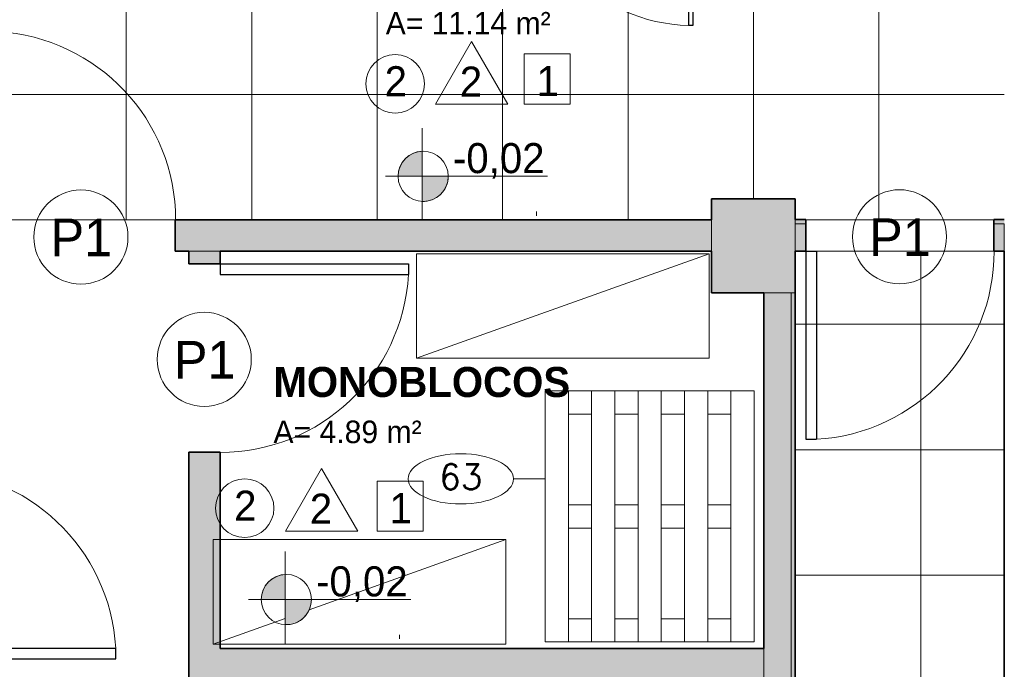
# Model space of a CAD drawing. Header units: metres. Extents: x -33 to 126, y -29 to 31.
# Tile 18 of 75: x -10.64 to -5.93, y -18.71 to -15.61. Entities that reach past the tile are written whole.
import ezdxf

# ---------------------------------------------------------------- set-up
doc = ezdxf.new("R2010")
doc.units = ezdxf.units.M
for name, color, linetype, lineweight in [('A-AREA-IDEN', 2, 'Continuous', 9), ('A-DETL', 90, 'Continuous', 18), ('A-DETL-GENF', 92, 'Continuous', 18), ('A-DETL-MBND', 5, 'Continuous', 18), ('A-DETL-THIN', 151, 'Continuous', 18), ('A-DOOR', 31, 'Continuous', 18), ('A-DOOR-IDEN', 31, 'Continuous', 9), ('A-FLOR', 192, 'Continuous', 18), ('A-FLOR-PATT', 8, 'Continuous', 18), ('A-WALL', 113, 'Continuous', 18), ('A-WALL-PATT', 111, 'Continuous', 35), ('C-NEUTRO', 7, 'Continuous', 18), ('C-NUMERO', 7, 'Continuous', 18), ('G-ANNO-TEXT', 7, 'Continuous', 18), ('LAYOUT_dwg _2_', 8, 'Continuous', 18)]:
    doc.layers.add(name, color=color, linetype=linetype, lineweight=lineweight)
doc.styles.add('Century Gothic', font='GOTHIC.TTF', dxfattribs={"height": 0.1437111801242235})
doc.styles.add('Century Gothic_1', font='GOTHIC.TTF', dxfattribs={"height": 0.1796389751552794})
doc.styles.add('Century Gothic_2', font='GOTHIC.TTF', dxfattribs={"height": 0.1077833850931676})
doc.styles.add('Century Gothic_B', font='GOTHICB.TTF', dxfattribs={"height": 0.1436119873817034})
doc.styles.add('romans_2', font='romans__.ttf', dxfattribs={"height": 0.12})

# ---------------------------------------------------------------- blocks, each defined once
blk = doc.blocks.new('M_Descarga simples - 080 x 210 mm-2387358-2-PLANTA COM LAYOUT')
at = {"layer": 'A-DOOR', "lineweight": 25}
for p, q in [((0.399, 0.07499999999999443), (0.399, 0.9752480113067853)), ((0.4500000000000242, 0.9752480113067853), (0.399, 0.9752480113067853)), ((0.4500000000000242, 0.07499999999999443), (0.4500000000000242, 0.9752480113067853)), ((0.4500000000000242, 0.07499999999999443), (0.399, 0.07499999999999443))]:
    blk.add_line(p, q, dxfattribs=at)
at = {"layer": 'A-DOOR', "color": 7}
blk.add_arc((0.4500000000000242, 0.07499999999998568), 0.9016914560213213, 93.24240068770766, 179.9999999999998, dxfattribs=at)
blk = doc.blocks.new('M_Descarga simples - 080 x 210 mm-195402-2-PLANTA COM LAYOUT')
at = {"layer": 'A-DOOR', "lineweight": 25}
for p, q in [((0.399, -0.07499999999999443), (0.399, -0.9752480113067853)), ((0.4500000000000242, -0.07499999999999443), (0.399, -0.07499999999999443)), ((0.4500000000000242, -0.07499999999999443), (0.4500000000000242, -0.9752480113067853)), ((0.4500000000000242, -0.9752480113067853), (0.399, -0.9752480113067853))]:
    blk.add_line(p, q, dxfattribs=at)
at = {"layer": 'A-DOOR'}
blk.add_arc((0.4500000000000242, -0.07499999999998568), 0.9016914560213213, 179.9999999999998, 266.757599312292, dxfattribs=at)
blk = doc.blocks.new('M_Descarga simples1 - 80X160 _PNE F_-1587955-2-PLANTA COM LAYOUT')
at = {"layer": 'A-DOOR', "lineweight": 25}
for p, q in [((0.3800000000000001, -0.009999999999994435), (0.3800000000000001, -0.811441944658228)), ((0.4000000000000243, -0.009999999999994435), (0.3800000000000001, -0.009999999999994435)), ((0.4000000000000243, -0.009999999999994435), (0.4000000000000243, -0.811441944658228)), ((0.4000000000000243, -0.811441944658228), (0.3800000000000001, -0.811441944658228))]:
    blk.add_line(p, q, dxfattribs=at)
at = {"layer": 'A-DOOR'}
blk.add_arc((0.4000000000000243, -0.009999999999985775), 0.8016914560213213, 179.9999999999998, 268.5704793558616, dxfattribs=at)
blk = doc.blocks.new('M_Descarga simples - 080 x 210 mm-2389904-2-PLANTA COM LAYOUT')
at = {"layer": 'A-DOOR', "lineweight": 25}
for p, q in [((0.399, 0.07499999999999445), (0.399, 0.9752480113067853)), ((0.4500000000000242, 0.9752480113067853), (0.399, 0.9752480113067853)), ((0.4500000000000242, 0.07499999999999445), (0.4500000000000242, 0.9752480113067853)), ((0.4500000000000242, 0.07499999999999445), (0.399, 0.07499999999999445))]:
    blk.add_line(p, q, dxfattribs=at)
at = {"layer": 'A-DOOR'}
blk.add_arc((0.4500000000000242, 0.07499999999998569), 0.9016914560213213, 93.24240068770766, 179.9999999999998, dxfattribs=at)
blk = doc.blocks.new('M_Descarga simples - 080 x 210 mm-2390003-2-PLANTA COM LAYOUT')
at = {"layer": 'A-DOOR', "lineweight": 25}
for p, q in [((0.399, -0.07499999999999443), (0.399, -0.9752480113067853)), ((0.4500000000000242, -0.07499999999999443), (0.399, -0.07499999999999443)), ((0.4500000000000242, -0.07499999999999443), (0.4500000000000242, -0.9752480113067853)), ((0.4500000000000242, -0.9752480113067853), (0.399, -0.9752480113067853))]:
    blk.add_line(p, q, dxfattribs=at)
at = {"layer": 'A-DOOR'}
blk.add_arc((0.4500000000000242, -0.07499999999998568), 0.9016914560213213, 179.9999999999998, 266.757599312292, dxfattribs=at)
blk = doc.blocks.new('LAYOUT_dwg_Est12x10-2545318-2-PLANTA COM LAYOUT')
at = {"layer": 'C-NEUTRO'}
for p, q in [((-0.5969207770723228, 0.3351587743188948), (0.6030792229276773, 0.3351587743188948)), ((-0.4858096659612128, 0.2240476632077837), (-0.4858096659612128, 0.335158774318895)), ((-0.05247633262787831, 0.2240476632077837), (-0.05247633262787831, 0.335158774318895)), ((0.0586347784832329, 0.2240476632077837), (0.0586347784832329, 0.335158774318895)), ((0.4919681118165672, 0.2240476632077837), (0.4919681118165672, 0.335158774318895)), ((-0.5969207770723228, 0.2240476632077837), (0.6030792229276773, 0.2240476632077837)), ((-0.5969207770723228, 0.1129365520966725), (0.6030792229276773, 0.1129365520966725)), ((-0.4858096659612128, 0.0018254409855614), (-0.4858096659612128, 0.1129365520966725)), ((-0.05247633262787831, 0.0018254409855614), (-0.05247633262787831, 0.1129365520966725)), ((0.0586347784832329, 0.0018254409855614), (0.0586347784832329, 0.1129365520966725)), ((0.4919681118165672, 0.0018254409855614), (0.4919681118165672, 0.1129365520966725)), ((-0.5969207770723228, 0.0018254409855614), (0.6030792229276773, 0.0018254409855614)), ((-0.5969207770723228, -0.1092856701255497), (0.6030792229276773, -0.1092856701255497)), ((-0.4858096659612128, -0.2203967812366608), (-0.4858096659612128, -0.1092856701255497)), ((-0.05247633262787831, -0.2203967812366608), (-0.05247633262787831, -0.1092856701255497)), ((0.0586347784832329, -0.2203967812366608), (0.0586347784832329, -0.1092856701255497)), ((0.4919681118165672, -0.2203967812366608), (0.4919681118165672, -0.1092856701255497)), ((-0.5969207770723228, -0.2203967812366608), (0.6030792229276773, -0.2203967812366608)), ((-0.5969207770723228, -0.3315078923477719), (0.6030792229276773, -0.3315078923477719)), ((-0.4858096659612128, -0.4426190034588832), (-0.4858096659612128, -0.3315078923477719)), ((-0.05247633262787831, -0.4426190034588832), (-0.05247633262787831, -0.3315078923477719)), ((0.0586347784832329, -0.4426190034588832), (0.0586347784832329, -0.3315078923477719)), ((0.4919681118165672, -0.4426190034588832), (0.4919681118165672, -0.3315078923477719)), ((-0.5969207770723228, -0.4426190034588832), (0.6030792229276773, -0.4426190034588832))]:
    blk.add_line(p, q, dxfattribs=at)
at = {"layer": 'C-NEUTRO', "flags": 128}
blk.add_lwpolyline([(0.6030792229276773, 0.4462698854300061), (0.6030792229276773, -0.5537301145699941), (-0.5969207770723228, -0.5537301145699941), (-0.5969207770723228, 0.4462698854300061)], close=True, dxfattribs=at)
blk = doc.blocks.new('LAYOUT_dwg_Elipse-1-2545353-2-PLANTA COM LAYOUT')
at = {"layer": 'C-NUMERO'}
blk.add_ellipse((-0.1386504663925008, -0.000338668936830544), major_axis=(0.2099999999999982, 0), ratio=0.4761904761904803, dxfattribs=at)
blk = doc.blocks.new('LAYOUT_dwg _2_-2545261-2-PLANTA COM LAYOUT')
at = {"layer": 'C-NEUTRO', "flags": 128}
for points in [[(1607.684175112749, 848.6003657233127), (1609.084175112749, 848.6003657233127), (1609.084175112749, 849.1003657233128), (1607.684175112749, 848.6003657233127), (1607.684175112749, 849.1003657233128), (1609.084175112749, 849.1003657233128)], [(1606.711101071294, 847.2336854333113), (1608.111101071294, 847.2336854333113), (1608.111101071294, 847.7336854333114), (1607.170471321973, 847.3977462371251)], [(1607.056227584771, 847.3569449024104), (1606.711101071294, 847.2336854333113), (1606.711101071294, 847.7336854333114), (1608.111101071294, 847.7336854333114)]]:
    blk.add_lwpolyline(points, dxfattribs=at)
at = {"layer": 'C-NUMERO'}
blk.add_line((1608.147843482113, 848.0238009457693), (1608.299311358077, 848.0238009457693), dxfattribs=at)
at = {"rotation": 270}
blk.add_blockref('LAYOUT_dwg_Est12x10-2545318-2-PLANTA COM LAYOUT', (1608.853041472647, 847.8471991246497), dxfattribs=at)
at = {"xscale": 1.199999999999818, "yscale": 1.199999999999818, "zscale": 1.199999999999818}
blk.add_blockref('LAYOUT_dwg_Elipse-1-2545353-2-PLANTA COM LAYOUT', (1608.062224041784, 848.0242073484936), dxfattribs=at)
at = {"layer": 'C-NUMERO', "insert": (1607.896069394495, 848.0934322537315), "char_height": 0.12, "width": 0.2727267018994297, "attachment_point": 2, "line_spacing_factor": 0.9646891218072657, "style": 'romans_2'}
blk.add_mtext('63', dxfattribs=at)
blk = doc.blocks.new('M_Identificador da porta - M_Identificador da porta-1233-2-PLANTA COM LAYOUT')
at = {"layer": 'A-DOOR-IDEN'}
blk.add_circle((-1.702122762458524e-05, -9.087670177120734e-05), 0.003000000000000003, dxfattribs=at)

msp = doc.modelspace()

# ---------------------------------------------------------------- hatches: boundary and pattern name
at = {"layer": 'A-DETL-GENF'}
for points in [[(-8.81141138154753, -16.35724206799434), (-8.71185036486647, -16.35724206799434), (-8.71185036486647, -16.23735572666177), (-8.741870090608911, -16.24253353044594), (-8.769618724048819, -16.25510361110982), (-8.793308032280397, -16.27425590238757), (-8.811411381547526, -16.29875615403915), (-8.822762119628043, -16.3270254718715), (-8.826628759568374, -16.35724206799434), (-8.822762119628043, -16.35724206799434)], [(-8.71185036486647, -16.47712840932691), (-8.681244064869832, -16.47419196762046), (-8.657948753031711, -16.46692459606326), (-8.634166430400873, -16.45289357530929), (-8.614220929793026, -16.43379788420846), (-8.599168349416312, -16.41064862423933), (-8.589805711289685, -16.38467153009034), (-8.586628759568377, -16.35724206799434), (-8.71185036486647, -16.35724206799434), (-8.71185036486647, -16.47514801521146)], [(-9.366448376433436, -18.38110039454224), (-9.366448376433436, -18.26121405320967), (-9.396468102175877, -18.26639185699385), (-9.424216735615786, -18.27896193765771), (-9.447906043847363, -18.29811422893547), (-9.4660093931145, -18.32261448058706), (-9.47736013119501, -18.35088379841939), (-9.481226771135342, -18.38110039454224), (-9.393959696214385, -18.38110039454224)], [(-9.366448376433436, -18.50098673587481), (-9.338906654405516, -18.49900634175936), (-9.312546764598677, -18.49078292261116), (-9.288764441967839, -18.4767519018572), (-9.268818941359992, -18.45765621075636), (-9.25376636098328, -18.43450695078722), (-9.244403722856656, -18.40852985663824), (-9.24122677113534, -18.38110039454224), (-9.366448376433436, -18.38110039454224), (-9.366448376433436, -18.49900634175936)]]:
    msp.add_hatch(color=7, dxfattribs=at).paths.add_polyline_path(points, flags=0)
at = {"layer": 'A-FLOR-PATT'}
h = msp.add_hatch(dxfattribs=at)
h.set_pattern_fill('FP_2', color=256, style=0, pattern_type=2)
h.set_pattern_definition([(0, (-4.727, -17.766), (0, 0.6), []), (90, (-4.727, -17.766), (-0.6, 3.673940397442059e-17), [])])
h.paths.add_polyline_path([(-6.223810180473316, -16.56586980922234), (-5.977273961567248, -16.56586980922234), (-5.977273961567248, -16.56458713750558), (-5.927273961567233, -16.56458713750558), (-5.927599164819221, -15.41458713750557), (-7.367273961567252, -15.41458713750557), (-7.367460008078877, -14.8345871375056), (-9.467273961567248, -14.8345871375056), (-9.467273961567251, -15.41586980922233), (-9.617273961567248, -15.41586980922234), (-10.02727396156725, -15.12878471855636), (-10.02727396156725, -14.38878471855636), (-9.617273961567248, -14.38878471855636), (-9.617273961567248, -12.6645871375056), (-10.82727396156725, -12.66458713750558), (-10.82727396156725, -12.8145871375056), (-11.07727396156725, -12.8145871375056), (-11.07727396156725, -16.51458713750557), (-10.82727396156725, -16.51458713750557), (-10.82727396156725, -16.56586980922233), (-7.327273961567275, -16.56586980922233), (-7.327273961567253, -16.46458713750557), (-6.927273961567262, -16.46458713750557), (-6.927273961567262, -16.56458713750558), (-6.877273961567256, -16.56458713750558), (-6.877273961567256, -16.56586980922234)], flags=0)
h.paths.add_polyline_path([(-8.71185036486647, -16.35724206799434), (-8.826628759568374, -16.35724206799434), (-8.822762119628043, -16.3270254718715), (-8.811411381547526, -16.29875615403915), (-8.793308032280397, -16.27425590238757), (-8.769618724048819, -16.25510361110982), (-8.741870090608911, -16.24253353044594), (-8.71185036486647, -16.23735572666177), (-8.71185036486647, -16.3270254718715)], flags=0)
h.paths.add_polyline_path([(-8.71185036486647, -16.47712840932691), (-8.71185036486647, -16.35724206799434), (-8.586628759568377, -16.35724206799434), (-8.589805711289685, -16.38467153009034), (-8.599168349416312, -16.41064862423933), (-8.614220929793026, -16.43379788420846), (-8.634166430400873, -16.45289357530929), (-8.657948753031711, -16.46692459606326), (-8.68430864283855, -16.47514801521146)], flags=0)
h.paths.add_polyline_path([(-7.482035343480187, -15.07833342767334), (-7.484234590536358, -15.08080393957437), (-7.482228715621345, -15.07857379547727)], flags=0)
h.paths.add_polyline_path([(-7.456250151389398, -15.44295943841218), (-7.480432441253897, -15.44236372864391), (-7.489408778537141, -15.43992842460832), (-7.497796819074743, -15.43598966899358), (-7.506542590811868, -15.42822231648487), (-7.511181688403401, -15.42082121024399), (-7.51504568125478, -15.41196982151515), (-7.516575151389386, -15.40168443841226), (-7.515789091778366, -15.07888954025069), (-7.513544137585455, -15.07095999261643), (-7.509605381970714, -15.06257195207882), (-7.501838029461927, -15.05382618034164), (-7.493984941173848, -15.04894049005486), (-7.485516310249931, -15.0453105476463), (-7.475300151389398, -15.04379361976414), (-7.437200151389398, -15.04451713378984), (-7.437200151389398, -15.0940594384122), (-7.456250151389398, -15.0940594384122), (-7.456250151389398, -15.07554361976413), (-7.476877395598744, -15.07619693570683), (-7.482478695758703, -15.07940377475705), (-7.484825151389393, -15.08506861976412), (-7.484171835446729, -15.40326168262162), (-7.481702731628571, -15.40855740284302), (-7.47530015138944, -15.41120943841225), (-7.456250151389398, -15.41117761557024), (-7.456250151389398, -15.39215943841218), (-7.437200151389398, -15.3927053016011), (-7.437200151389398, -15.44295943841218)], flags=0)
h.paths.add_polyline_path([(-7.47530015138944, -15.41278155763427), (-7.47530015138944, -15.4122542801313), (-7.476921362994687, -15.41242077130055)], flags=0)
h.paths.add_polyline_path([(-7.515042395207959, -15.08506861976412), (-7.515042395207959, -15.08486171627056), (-7.515500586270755, -15.08506861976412)], flags=0)
h.paths.add_polyline_path([(-7.486036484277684, -15.08506861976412), (-7.485869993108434, -15.08506861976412), (-7.486397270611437, -15.08506861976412)], flags=0)
h.paths.add_polyline_path([(-7.475300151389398, -15.04536573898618), (-7.475300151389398, -15.0448384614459), (-7.478071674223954, -15.0448384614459)], flags=0)
h = msp.add_hatch(dxfattribs=at)
h.set_pattern_fill('FP_8', color=256, style=0, pattern_type=2)
h.set_pattern_definition([(0, (-7.527, -17.065), (0, 0.6), []), (90, (-7.527, -17.065), (-0.6, 3.673940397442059e-17), [])])
h.paths.add_polyline_path([(-4.408710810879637, -20.6645871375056), (-4.307273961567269, -20.6645871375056), (-4.307273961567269, -20.02975248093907), (-4.287273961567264, -20.02975248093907), (-4.287273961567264, -20.6645871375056), (-3.687273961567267, -20.6645871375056), (-3.687273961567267, -20.02975248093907), (-3.667273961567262, -20.02975248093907), (-3.667273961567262, -20.26173085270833), (-0.7272739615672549, -20.2615253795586), (-0.7272739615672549, -19.06216980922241), (-0.8647739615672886, -19.06216980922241), (-0.8647739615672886, -19.04216980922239), (-0.7272739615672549, -19.04216980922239), (-0.7272739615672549, -17.8121698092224), (-1.207894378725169, -17.81255589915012), (-1.207138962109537, -17.86940212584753), (-1.204787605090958, -17.87613498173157), (-1.20367122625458, -17.87708172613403), (-1.189923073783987, -17.89895273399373), (-1.185669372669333, -17.91241550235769), (-1.189923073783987, -17.92587826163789), (-1.201544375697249, -17.93573369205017), (-1.217419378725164, -17.93934102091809), (-1.233294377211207, -17.93573369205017), (-1.244915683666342, -17.92587826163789), (-1.24916937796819, -17.91241550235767), (-1.244915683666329, -17.89895273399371), (-1.229580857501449, -17.87573615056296), (-1.228531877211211, -17.87484656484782), (-1.227699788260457, -17.86940212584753), (-1.226944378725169, -17.86698678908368), (-1.227044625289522, -17.8121698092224), (-1.697273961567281, -17.8121698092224), (-1.697273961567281, -19.04216980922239), (-1.464773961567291, -19.04216980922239), (-1.464773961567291, -19.06216980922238), (-1.7672739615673, -19.06216980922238), (-1.7672739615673, -19.04216980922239), (-1.717273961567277, -19.04216980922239), (-1.717273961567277, -17.8121698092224), (-2.162551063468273, -17.81255589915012), (-2.161795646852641, -17.86940212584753), (-2.159375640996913, -17.87619319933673), (-2.158327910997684, -17.87708172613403), (-2.144579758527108, -17.89895273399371), (-2.140326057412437, -17.91241550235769), (-2.144579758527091, -17.92587826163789), (-2.156201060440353, -17.93573369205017), (-2.172076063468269, -17.93934102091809), (-2.187951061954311, -17.9357336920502), (-2.199572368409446, -17.92587826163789), (-2.203826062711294, -17.91241550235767), (-2.199572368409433, -17.8989527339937), (-2.184237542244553, -17.87573615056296), (-2.183188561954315, -17.87484656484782), (-2.182356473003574, -17.86940212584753), (-2.181601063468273, -17.86698678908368), (-2.181701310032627, -17.8121698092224), (-2.717273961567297, -17.8121698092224), (-2.717273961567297, -19.04216980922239), (-2.367273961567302, -19.04216980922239), (-2.367273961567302, -19.06216980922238), (-2.787273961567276, -19.06216980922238), (-2.787273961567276, -19.04216980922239), (-2.737273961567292, -19.04216980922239), (-2.737273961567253, -17.71216980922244), (-3.737273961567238, -17.71236782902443), (-3.737273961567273, -18.45658713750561), (-3.733738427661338, -18.46169489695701), (-3.629329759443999, -18.47073649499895), (-3.622259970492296, -18.47408131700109), (-3.620759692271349, -18.47682305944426), (-3.620273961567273, -18.48239041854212), (-3.620759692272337, -18.75235121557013), (-3.622868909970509, -18.75620578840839), (-3.629732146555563, -18.75847262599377), (-3.734273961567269, -18.76825305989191), (-3.737273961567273, -18.77258713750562), (-3.737273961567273, -19.04216980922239), (-3.387273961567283, -19.04216980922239), (-3.387273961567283, -19.06216980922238), (-3.807273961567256, -19.06216980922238), (-3.807273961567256, -19.04216980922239), (-3.757273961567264, -19.04216980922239), (-3.757273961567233, -17.71216980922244), (-4.757273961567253, -17.71256980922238), (-4.757273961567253, -18.45658713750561), (-4.753738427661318, -18.46169489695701), (-4.649329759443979, -18.47073649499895), (-4.642259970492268, -18.47408131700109), (-4.640759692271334, -18.47682305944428), (-4.640273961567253, -18.48418542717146), (-4.640759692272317, -18.75235121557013), (-4.642868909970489, -18.75620578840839), (-4.649732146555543, -18.75847262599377), (-4.754273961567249, -18.76825305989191), (-4.757273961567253, -18.77258713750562), (-4.757273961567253, -19.04216980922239), (-4.407273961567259, -19.04216980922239), (-4.407273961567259, -19.06216980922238), (-4.837273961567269, -19.06216980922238), (-4.837273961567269, -19.04216980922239), (-4.777273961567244, -19.04216980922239), (-4.777273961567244, -17.71216980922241), (-5.777273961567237, -17.71216980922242), (-5.777273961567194, -18.45658713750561), (-5.773738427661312, -18.46169489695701), (-5.669329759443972, -18.47073649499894), (-5.662259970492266, -18.47408131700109), (-5.660759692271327, -18.47682305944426), (-5.660273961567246, -18.48239041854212), (-5.66075969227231, -18.75235121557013), (-5.662868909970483, -18.75620578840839), (-5.669732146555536, -18.75847262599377), (-5.774273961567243, -18.76825305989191), (-5.777273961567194, -18.77258713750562), (-5.777273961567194, -19.04216980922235), (-5.437273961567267, -19.04216980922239), (-5.437273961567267, -19.06216980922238), (-5.927273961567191, -19.06216980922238), (-5.927273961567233, -16.71586980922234), (-6.927273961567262, -16.71586980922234), (-6.927273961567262, -20.06458713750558), (-4.927273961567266, -20.06458713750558), (-4.927273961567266, -20.02975248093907), (-4.907273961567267, -20.02975248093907), (-4.907273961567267, -20.6645871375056), (-4.420464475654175, -20.6645871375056)], flags=0)
h.paths.add_polyline_path([(-3.819865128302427, -20.65475248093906), (-4.054682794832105, -20.65475248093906), (-4.074083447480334, -20.59218843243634), (-4.085837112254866, -20.52774856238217), (-4.089773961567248, -20.462363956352), (-4.085342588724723, -20.41780645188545), (-4.072306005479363, -20.37583846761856), (-4.051421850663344, -20.33889903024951), (-4.02390383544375, -20.30913492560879), (-3.991351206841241, -20.28827593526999), (-3.955655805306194, -20.27753430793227), (-3.918892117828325, -20.27753430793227), (-3.883196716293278, -20.28827593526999), (-3.850644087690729, -20.30913492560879), (-3.823126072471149, -20.33889903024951), (-3.802241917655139, -20.37583846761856), (-3.789205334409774, -20.41780645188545), (-3.784773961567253, -20.462363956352), (-3.788710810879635, -20.52774856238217), (-3.800464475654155, -20.59218843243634)], flags=0)
h.paths.add_polyline_path([(-4.439865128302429, -20.65475248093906), (-4.674682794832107, -20.65475248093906), (-4.694836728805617, -20.58805854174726), (-4.705837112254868, -20.52774856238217), (-4.709290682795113, -20.45750458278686), (-4.705342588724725, -20.41780645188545), (-4.692306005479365, -20.37583846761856), (-4.671421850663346, -20.33889903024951), (-4.643903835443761, -20.30913492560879), (-4.611351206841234, -20.28827593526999), (-4.575655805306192, -20.27753430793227), (-4.538892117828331, -20.27753430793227), (-4.503196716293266, -20.28827593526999), (-4.470644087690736, -20.30913492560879), (-4.443126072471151, -20.33889903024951), (-4.422241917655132, -20.37583846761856), (-4.409205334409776, -20.41780645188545), (-4.40477396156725, -20.462363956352), (-4.408710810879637, -20.52774856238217), (-4.420464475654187, -20.59218843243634)], flags=0)
h.paths.add_polyline_path([(-6.477273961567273, -20.58541960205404), (-6.423579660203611, -20.57936970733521), (-6.372363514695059, -20.56138874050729), (-6.326665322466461, -20.53261499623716), (-6.288517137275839, -20.49440714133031), (-6.259832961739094, -20.4487094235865), (-6.242013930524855, -20.39772587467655), (-6.242045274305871, -20.39781545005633), (-6.259907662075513, -20.4488157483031), (-6.288681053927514, -20.49457105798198), (-6.326920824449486, -20.53277553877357), (-6.37276073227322, -20.56152773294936), (-6.424159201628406, -20.5793753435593), (-6.477273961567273, -20.58535993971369), (-6.530968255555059, -20.57931004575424), (-6.581970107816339, -20.56146372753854), (-6.627722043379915, -20.53271588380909), (-6.665929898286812, -20.49450802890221), (-6.694677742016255, -20.44875609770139), (-6.712524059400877, -20.39775424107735), (-6.712524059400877, -20.39781390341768), (-6.694677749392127, -20.4488157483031), (-6.665874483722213, -20.49462309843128), (-6.627561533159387, -20.53287639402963), (-6.581904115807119, -20.5615464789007), (-6.530968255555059, -20.57936970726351), (-6.477301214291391, -20.58541653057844)], flags=0)
h.paths.add_polyline_path([(-5.136042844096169, -20.35344859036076), (-5.135973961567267, -20.35277963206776), (-5.142333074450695, -20.29822116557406), (-5.160320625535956, -20.24739023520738), (-5.188618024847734, -20.20235710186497), (-5.226822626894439, -20.16415249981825), (-5.275376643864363, -20.13442416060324), (-5.32357966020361, -20.11755796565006), (-5.377273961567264, -20.11150877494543), (-5.434541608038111, -20.11880983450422), (-5.485093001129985, -20.1373689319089), (-5.527718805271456, -20.16415249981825), (-5.565929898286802, -20.20236551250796), (-5.595658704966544, -20.25092497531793), (-5.612524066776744, -20.29914293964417), (-5.611773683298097, -20.29822116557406), (-5.593891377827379, -20.24811229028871), (-5.564678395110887, -20.20236034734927), (-5.525730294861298, -20.16415249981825), (-5.478393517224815, -20.13540464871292), (-5.430965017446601, -20.11880946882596), (-5.377270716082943, -20.11276030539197), (-5.323576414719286, -20.11881020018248), (-5.272574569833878, -20.13665819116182), (-5.226822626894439, -20.16540724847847), (-5.188614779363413, -20.2036170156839), (-5.159866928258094, -20.24937306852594), (-5.142020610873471, -20.30039444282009), (-5.136114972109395, -20.35280843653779)], flags=0)
h.paths.add_polyline_path([(-5.764166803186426, -19.71269292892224), (-5.878945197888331, -19.71269292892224), (-5.875078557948, -19.68247633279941), (-5.863727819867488, -19.65420701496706), (-5.845624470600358, -19.62970676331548), (-5.821935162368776, -19.61055447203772), (-5.794186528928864, -19.59798439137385), (-5.764166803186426, -19.59280658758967), (-5.764166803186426, -19.68247633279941)], flags=0)
h.paths.add_polyline_path([(-5.764166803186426, -19.83257927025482), (-5.764166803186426, -19.71269292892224), (-5.638945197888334, -19.71269292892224), (-5.642122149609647, -19.74012239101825), (-5.651484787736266, -19.76609948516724), (-5.666537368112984, -19.78924874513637), (-5.686482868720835, -19.8083444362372), (-5.710265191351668, -19.82237545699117), (-5.736625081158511, -19.83059887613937)], flags=0)
h.paths.add_polyline_path([(-5.267969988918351, -18.51458713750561), (-5.293369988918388, -18.51458713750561), (-5.328262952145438, -18.50188713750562), (-5.350259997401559, -18.48918713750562), (-5.375659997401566, -18.46378713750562), (-5.410900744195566, -18.41298713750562), (-5.434589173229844, -18.36218713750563), (-5.453078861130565, -18.31138713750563), (-5.466742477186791, -18.26039382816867), (-5.471169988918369, -18.20978713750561), (-5.468956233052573, -18.18448379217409), (-5.464460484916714, -18.15898713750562), (-5.457654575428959, -18.13358713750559), (-5.443258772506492, -18.10818713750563), (-5.412988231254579, -18.08278713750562), (-5.404156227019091, -18.00598316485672), (-5.439419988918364, -18.00598316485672), (-5.46391618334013, -18.0027581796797), (-5.486743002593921, -17.99330300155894), (-5.506344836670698, -17.97826198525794), (-5.521385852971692, -17.95866015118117), (-5.530841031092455, -17.93583333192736), (-5.534066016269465, -17.91133713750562), (-5.534066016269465, -17.71509111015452), (-5.027273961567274, -17.71509111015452), (-5.027273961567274, -17.91133713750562), (-5.030498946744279, -17.93583333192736), (-5.039954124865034, -17.95866015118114), (-5.054995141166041, -17.97826198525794), (-5.074596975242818, -17.99330300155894), (-5.097423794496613, -18.0027581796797), (-5.123858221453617, -18.00598316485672), (-5.15718375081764, -18.00598316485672), (-5.148351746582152, -18.08278713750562), (-5.118081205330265, -18.1081871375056), (-5.103685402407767, -18.13358713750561), (-5.096879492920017, -18.15898713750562), (-5.092383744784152, -18.1844837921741), (-5.09016998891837, -18.2097871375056), (-5.094597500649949, -18.26039382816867), (-5.108261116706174, -18.31138713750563), (-5.126750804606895, -18.36218713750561), (-5.150439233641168, -18.41298713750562), (-5.185679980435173, -18.46378713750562), (-5.211079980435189, -18.48918713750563), (-5.233077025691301, -18.50188713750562)], flags=0)
h.paths.add_polyline_path([(-4.273369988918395, -18.51458713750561), (-4.308262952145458, -18.50188713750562), (-4.330259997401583, -18.48918713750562), (-4.355659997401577, -18.46378713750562), (-4.392988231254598, -18.40851050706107), (-4.414589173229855, -18.36218713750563), (-4.43307886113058, -18.31138713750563), (-4.446742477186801, -18.26039382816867), (-4.45116998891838, -18.20978713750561), (-4.448956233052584, -18.18448379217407), (-4.444460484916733, -18.1589871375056), (-4.437654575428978, -18.13358713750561), (-4.423258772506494, -18.10818713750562), (-4.392988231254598, -18.08278713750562), (-4.384156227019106, -18.00598316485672), (-4.419419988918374, -18.00598316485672), (-4.443916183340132, -18.0027581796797), (-4.46674300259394, -17.99330300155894), (-4.486344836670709, -17.97826198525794), (-4.501385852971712, -17.95866015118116), (-4.510841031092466, -17.93583333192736), (-4.514066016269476, -17.91133713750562), (-4.514066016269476, -17.71509111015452), (-4.007273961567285, -17.71509111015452), (-4.007273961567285, -17.91133713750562), (-4.010498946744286, -17.93583333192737), (-4.01995412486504, -17.95866015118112), (-4.034995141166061, -17.97826198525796), (-4.054596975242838, -17.99330300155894), (-4.07742379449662, -18.0027581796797), (-4.103858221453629, -18.00598316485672), (-4.137119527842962, -18.00654165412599), (-4.128351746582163, -18.08278713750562), (-4.098081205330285, -18.1081871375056), (-4.083685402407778, -18.13358713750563), (-4.076879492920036, -18.1589871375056), (-4.072383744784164, -18.1844837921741), (-4.07016998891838, -18.20978713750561), (-4.07459750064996, -18.26039382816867), (-4.088261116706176, -18.31138713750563), (-4.106750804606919, -18.36218713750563), (-4.130439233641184, -18.41298713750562), (-4.165679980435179, -18.46378713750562), (-4.191079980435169, -18.48918713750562), (-4.213077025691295, -18.50188713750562), (-4.247969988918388, -18.51458713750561)], flags=0)
h.paths.add_polyline_path([(-3.253369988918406, -18.51458713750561), (-3.288262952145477, -18.50188713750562), (-3.310259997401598, -18.48918713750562), (-3.335659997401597, -18.46378713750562), (-3.372988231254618, -18.40851050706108), (-3.394589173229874, -18.36218713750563), (-3.4130788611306, -18.31138713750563), (-3.426742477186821, -18.26039382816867), (-3.4311699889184, -18.20978713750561), (-3.428956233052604, -18.18448379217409), (-3.424460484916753, -18.1589871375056), (-3.417654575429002, -18.13358713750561), (-3.403258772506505, -18.10818713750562), (-3.372988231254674, -18.08278713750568), (-3.364156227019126, -18.00598316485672), (-3.399419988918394, -18.00598316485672), (-3.423916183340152, -18.0027581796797), (-3.446743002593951, -17.99330300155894), (-3.466344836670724, -17.97826198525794), (-3.481385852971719, -17.95866015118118), (-3.490841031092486, -17.93583333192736), (-3.494066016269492, -17.91133713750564), (-3.494066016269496, -17.71509111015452), (-2.987273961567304, -17.71509111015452), (-2.987290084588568, -17.91145960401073), (-2.990498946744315, -17.93583333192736), (-2.999954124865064, -17.95866015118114), (-3.014995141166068, -17.97826198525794), (-3.034596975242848, -17.99330300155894), (-3.057423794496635, -18.0027581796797), (-3.083858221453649, -18.00598316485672), (-3.11718375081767, -18.00598316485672), (-3.108351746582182, -18.08278713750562), (-3.078081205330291, -18.10818713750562), (-3.063685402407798, -18.13358713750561), (-3.056879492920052, -18.15898713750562), (-3.052383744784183, -18.1844837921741), (-3.0501699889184, -18.20978713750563), (-3.054597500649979, -18.26039382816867), (-3.068261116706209, -18.31138713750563), (-3.086750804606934, -18.36218713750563), (-3.110439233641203, -18.41298713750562), (-3.145679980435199, -18.46378713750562), (-3.171079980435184, -18.4891871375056), (-3.193077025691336, -18.50188713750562), (-3.227969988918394, -18.51458713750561), (-3.23375417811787, -18.51458713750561)], flags=0)
h.paths.add_polyline_path([(-2.512175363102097, -18.35312585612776), (-2.626953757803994, -18.35312585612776), (-2.623087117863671, -18.32290926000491), (-2.611736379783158, -18.29463994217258), (-2.593633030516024, -18.270139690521), (-2.569943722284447, -18.25098739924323), (-2.54219508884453, -18.23841731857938), (-2.512175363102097, -18.23323951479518), (-2.512175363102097, -18.32290926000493)], flags=0)
h.paths.add_polyline_path([(-2.512175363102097, -18.47301219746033), (-2.512175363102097, -18.35312585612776), (-2.386953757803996, -18.35312585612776), (-2.390130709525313, -18.38055531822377), (-2.399493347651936, -18.40653241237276), (-2.41454592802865, -18.42968167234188), (-2.434491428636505, -18.44877736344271), (-2.458273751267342, -18.46280838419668), (-2.484633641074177, -18.47103180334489)], flags=0)
h.paths.add_polyline_path([(-2.913044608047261, -17.96311289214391), (-2.933227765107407, -17.95773672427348), (-2.948028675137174, -17.94270807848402), (-2.953327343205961, -17.92027466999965), (-2.952363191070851, -17.91433232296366), (-2.948363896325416, -17.90273869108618), (-2.945626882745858, -17.89816427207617), (-2.939267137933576, -17.89175513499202), (-2.929675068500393, -17.88516761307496), (-2.925512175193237, -17.88381980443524), (-2.92631434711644, -17.82276622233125), (-2.953761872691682, -17.84646009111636), (-2.957521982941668, -17.84715068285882), (-2.960364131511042, -17.84669662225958), (-2.964705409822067, -17.84387736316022), (-2.967055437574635, -17.83926517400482), (-2.966784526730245, -17.83344901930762), (-2.966998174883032, -17.82767549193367), (-2.967122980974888, -17.82671607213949), (-2.966933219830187, -17.72309111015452), (-2.967273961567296, -17.72275491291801), (-2.985805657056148, -17.71810455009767), (-2.985805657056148, -17.71509111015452), (-2.928742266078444, -17.71509111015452), (-2.928742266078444, -17.71810455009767), (-2.947273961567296, -17.72309111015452), (-2.948363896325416, -17.79035301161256), (-2.948363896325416, -17.79126202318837), (-2.947273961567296, -17.79334761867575), (-2.947273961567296, -17.81472568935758), (-2.924657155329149, -17.79354484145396), (-2.922671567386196, -17.7902692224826), (-2.916370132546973, -17.78563334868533), (-2.914306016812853, -17.78504121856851), (-2.854808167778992, -17.73188882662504), (-2.846799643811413, -17.72941258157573), (-2.840626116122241, -17.73215586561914), (-2.842052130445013, -17.74553846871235), (-2.842267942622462, -17.74709049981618), (-2.900702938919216, -17.80074262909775), (-2.900512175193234, -17.8219548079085), (-2.900399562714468, -17.88387726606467), (-2.893046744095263, -17.88708551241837), (-2.889302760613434, -17.88978509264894), (-2.883584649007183, -17.89452650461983), (-2.877893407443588, -17.90241334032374), (-2.874892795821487, -17.90986904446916), (-2.872988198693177, -17.91761439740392), (-2.873124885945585, -17.92564610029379), (-2.878245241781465, -17.94338492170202), (-2.893848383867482, -17.9580623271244), (-2.90980760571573, -17.96226123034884)], flags=0)
h.paths.add_polyline_path([(-3.933044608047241, -17.96311289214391), (-3.953227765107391, -17.95773672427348), (-3.968028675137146, -17.94270807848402), (-3.973327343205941, -17.92027466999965), (-3.972363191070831, -17.91433232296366), (-3.968865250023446, -17.90370911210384), (-3.965626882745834, -17.89816427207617), (-3.959267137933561, -17.89175513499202), (-3.949675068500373, -17.88516761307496), (-3.945512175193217, -17.88381980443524), (-3.946314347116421, -17.82276622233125), (-3.973761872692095, -17.84646009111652), (-3.977521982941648, -17.84715068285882), (-3.980364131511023, -17.84669662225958), (-3.984705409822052, -17.84387736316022), (-3.987055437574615, -17.8392651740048), (-3.986784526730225, -17.83344901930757), (-3.986998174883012, -17.82767549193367), (-3.987123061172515, -17.82669834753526), (-3.986933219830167, -17.72309111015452), (-3.987273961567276, -17.72275491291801), (-4.005805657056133, -17.71810455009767), (-4.005805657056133, -17.71509111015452), (-3.948742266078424, -17.71509111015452), (-3.948742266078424, -17.71810455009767), (-3.967273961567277, -17.72309111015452), (-3.968107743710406, -17.79045469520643), (-3.968547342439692, -17.79091099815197), (-3.967273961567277, -17.79334761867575), (-3.967273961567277, -17.81472568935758), (-3.94465715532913, -17.79354484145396), (-3.942671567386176, -17.79026922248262), (-3.936370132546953, -17.78563334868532), (-3.934094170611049, -17.78485047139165), (-3.874480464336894, -17.73175703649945), (-3.866799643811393, -17.72941258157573), (-3.860626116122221, -17.73215586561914), (-3.862052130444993, -17.74553846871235), (-3.862267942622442, -17.74709049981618), (-3.920702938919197, -17.80074262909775), (-3.920512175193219, -17.8219548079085), (-3.920399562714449, -17.88387726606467), (-3.913046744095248, -17.88708551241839), (-3.909302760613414, -17.88978509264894), (-3.903584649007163, -17.89452650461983), (-3.89840365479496, -17.90142570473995), (-3.894892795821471, -17.90986904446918), (-3.892988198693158, -17.91761439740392), (-3.893124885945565, -17.92564610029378), (-3.898245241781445, -17.94338492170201), (-3.913848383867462, -17.95806232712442), (-3.929807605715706, -17.96226123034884)], flags=0)
h.paths.add_polyline_path([(-4.953044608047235, -17.96311289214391), (-4.973227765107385, -17.95773672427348), (-4.98802867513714, -17.94270807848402), (-4.993327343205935, -17.92027466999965), (-4.992363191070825, -17.91433232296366), (-4.98886525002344, -17.90370911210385), (-4.985626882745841, -17.89816427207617), (-4.979267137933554, -17.89175513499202), (-4.969675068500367, -17.88516761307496), (-4.965512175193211, -17.88381980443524), (-4.966314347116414, -17.82276622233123), (-4.99376187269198, -17.84646009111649), (-4.997521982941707, -17.8471506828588), (-5.00047673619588, -17.84664291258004), (-5.004705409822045, -17.84387736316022), (-5.007055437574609, -17.8392651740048), (-5.006784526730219, -17.83344901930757), (-5.006998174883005, -17.82767549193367), (-5.007122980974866, -17.82671607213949), (-5.00693321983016, -17.72309111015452), (-5.00727396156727, -17.72275491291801), (-5.025805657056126, -17.71810455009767), (-5.025805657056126, -17.71509111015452), (-4.968742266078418, -17.71509111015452), (-4.968742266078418, -17.71810455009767), (-4.987273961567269, -17.72309111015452), (-4.98836389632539, -17.79035301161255), (-4.98836389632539, -17.79126202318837), (-4.987273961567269, -17.79334761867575), (-4.987273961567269, -17.81472568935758), (-4.964657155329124, -17.79354484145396), (-4.962671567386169, -17.79026922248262), (-4.956370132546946, -17.78563334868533), (-4.954094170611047, -17.78485047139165), (-4.894808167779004, -17.73188882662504), (-4.886799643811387, -17.72941258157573), (-4.880626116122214, -17.73215586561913), (-4.882052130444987, -17.74553846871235), (-4.882267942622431, -17.74709049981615), (-4.94070293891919, -17.80074262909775), (-4.940512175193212, -17.80699286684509), (-4.940399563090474, -17.88387726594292), (-4.933046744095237, -17.88708551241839), (-4.929302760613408, -17.88978509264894), (-4.923584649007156, -17.89452650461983), (-4.918403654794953, -17.90142570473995), (-4.914892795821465, -17.90986904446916), (-4.912988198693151, -17.91761439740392), (-4.913124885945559, -17.92564610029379), (-4.918245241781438, -17.94338492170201), (-4.933848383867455, -17.9580623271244), (-4.949807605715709, -17.96226123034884)], flags=0)
h.paths.add_polyline_path([(-2.913044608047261, -17.96043075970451), (-2.913391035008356, -17.96004823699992), (-2.913391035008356, -17.96036318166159)], flags=0)
h.paths.add_polyline_path([(-4.953044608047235, -17.96043075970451), (-4.953716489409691, -17.96000990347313), (-4.953806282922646, -17.96028217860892)], flags=0)
h.paths.add_polyline_path([(-3.933044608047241, -17.96043075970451), (-3.933716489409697, -17.96000990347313), (-3.933806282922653, -17.96028217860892)], flags=0)
h.paths.add_polyline_path([(-2.913044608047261, -17.93944254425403), (-2.913391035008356, -17.93770801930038), (-2.915191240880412, -17.93875767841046), (-2.913391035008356, -17.93933201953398)], flags=0)
h.paths.add_polyline_path([(-3.933044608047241, -17.93944254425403), (-3.933044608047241, -17.93750602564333), (-3.935191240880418, -17.93875767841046)], flags=0)
h.paths.add_polyline_path([(-4.953044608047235, -17.93944254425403), (-4.953044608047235, -17.93750602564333), (-4.955191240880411, -17.93875767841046)], flags=0)
h.paths.add_polyline_path([(-4.957337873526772, -17.93807281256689), (-4.958023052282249, -17.93726361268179), (-4.95763989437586, -17.93797645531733)], flags=0)
h.paths.add_polyline_path([(-3.937337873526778, -17.93807281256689), (-3.93802305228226, -17.93726361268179), (-3.937639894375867, -17.93797645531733)], flags=0)
h.paths.add_polyline_path([(-2.91733787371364, -17.93807281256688), (-2.91802305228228, -17.93726361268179), (-2.917639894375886, -17.93797645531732)], flags=0)
h.paths.add_polyline_path([(-3.948814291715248, -17.9322324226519), (-3.948814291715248, -17.93088913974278), (-3.94974962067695, -17.93096834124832)], flags=0)
h.paths.add_polyline_path([(-4.968814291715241, -17.9322324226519), (-4.968814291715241, -17.93088913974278), (-4.969749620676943, -17.93096834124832)], flags=0)
h.paths.add_polyline_path([(-2.928814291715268, -17.9322324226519), (-2.928814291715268, -17.93088913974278), (-2.929749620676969, -17.93096834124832)], flags=0)
h.paths.add_polyline_path([(-4.935164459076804, -17.90386878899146), (-4.938064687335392, -17.90055741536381), (-4.937022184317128, -17.90203469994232), (-4.935849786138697, -17.90319218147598)], flags=0)
h.paths.add_polyline_path([(-2.895168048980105, -17.90386393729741), (-2.898064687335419, -17.90055741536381), (-2.89738569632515, -17.90167581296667), (-2.895189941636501, -17.90384363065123)], flags=0)
h.paths.add_polyline_path([(-3.915168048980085, -17.90386393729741), (-3.918064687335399, -17.90055741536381), (-3.917385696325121, -17.90167581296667), (-3.915849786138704, -17.90319218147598)], flags=0)
at = {"layer": 'A-WALL-PATT', "lineweight": 18}
for points in [[(-6.947273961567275, -16.91458713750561), (-6.927273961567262, -16.91458713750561), (-6.927273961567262, -16.46458713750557), (-7.327273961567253, -16.46458713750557), (-7.327273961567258, -16.91458713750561), (-7.077273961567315, -16.91458713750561)], [(-6.947273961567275, -20.41458713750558), (-6.927273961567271, -20.41458713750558), (-6.927273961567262, -16.91458713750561), (-6.947273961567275, -16.91458713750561), (-6.947273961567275, -20.29822116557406)], [(-7.635273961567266, -18.76458713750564), (-7.077273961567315, -18.76458713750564), (-7.078111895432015, -18.61458713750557), (-9.677273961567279, -18.61458713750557), (-9.677273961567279, -18.76458713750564), (-7.932413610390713, -18.76458713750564)]]:
    msp.add_hatch(color=7, dxfattribs=at).paths.add_polyline_path(points, flags=0)
h = msp.add_hatch(color=7, dxfattribs=at)
h.paths.add_polyline_path([(-10.79227396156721, -16.71586980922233), (-10.79227396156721, -16.56586980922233), (-10.82727396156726, -16.56586980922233), (-10.82727396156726, -16.71586980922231)], flags=0)
h.paths.add_polyline_path([(-7.932413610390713, -16.71586980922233), (-7.327273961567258, -16.71586980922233), (-7.327273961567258, -16.56586980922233), (-9.892273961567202, -16.56586980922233), (-9.892273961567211, -16.71586980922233), (-9.6772739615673, -16.71586980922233)], flags=0)
at = {"layer": 'A-WALL-PATT'}
h = msp.add_hatch(color=250, dxfattribs=at)
h.paths.add_polyline_path([(-6.877273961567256, -16.58458713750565), (-6.877273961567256, -16.56458713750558), (-6.927273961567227, -16.56458713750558), (-6.927273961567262, -16.58458713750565)], flags=0)
h.paths.add_polyline_path([(-5.977273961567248, -16.58458713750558), (-5.927273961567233, -16.58458713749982), (-5.927435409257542, -16.56458713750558), (-5.977273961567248, -16.56458713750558), (-5.977273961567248, -16.56586980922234)], flags=0)
at = {"layer": 'A-WALL-PATT', "lineweight": 18}
h = msp.add_hatch(color=7, dxfattribs=at)
h.paths.add_polyline_path([(-5.927273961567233, -16.71458713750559), (-5.927440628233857, -16.58458713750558), (-5.977273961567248, -16.58458713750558), (-5.977273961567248, -16.71458713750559), (-5.928523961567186, -16.71458713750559)], flags=0)
h.paths.add_polyline_path([(-6.877273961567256, -16.71458713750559), (-6.877273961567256, -16.58458713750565), (-6.927273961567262, -16.58458713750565), (-6.927273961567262, -16.71458713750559)], flags=0)
h = msp.add_hatch(color=7, dxfattribs=at)
h.paths.add_polyline_path([(-9.82727396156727, -20.66458713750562), (-9.677273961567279, -20.66458713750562), (-9.67727396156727, -20.5545871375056), (-9.82727396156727, -20.5545871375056)], flags=0)
h.paths.add_polyline_path([(-9.82727396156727, -19.85458713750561), (-9.67727396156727, -19.85458713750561), (-9.67727396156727, -19.70958713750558), (-9.82727396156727, -19.70958713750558)], flags=0)
h.paths.add_polyline_path([(-9.827273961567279, -18.80958713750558), (-9.677273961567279, -18.80958713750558), (-9.677273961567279, -17.67586980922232), (-9.827273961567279, -17.67586980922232), (-9.827273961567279, -17.95361808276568)], flags=0)
h.paths.add_polyline_path([(-9.80127396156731, -16.77586980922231), (-9.677273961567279, -16.77586980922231), (-9.677273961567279, -16.71586980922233), (-9.827273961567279, -16.71586980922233), (-9.827273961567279, -16.77586980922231)], flags=0)
at = {"layer": 'A-WALL-PATT'}
msp.add_hatch(color=250, dxfattribs=at).paths.add_polyline_path([(-6.947273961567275, -20.41458713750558), (-6.947273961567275, -16.91458713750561), (-7.077273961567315, -16.91458713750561), (-7.077273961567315, -20.41458713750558)], flags=0)

# ---------------------------------------------------------------- linework, layer by layer
at = {"layer": 'A-DETL'}
for p, q in [((-8.164544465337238, -16.52562166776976), (-8.164544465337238, -16.54562166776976)), ((-8.819142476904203, -18.54947999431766), (-8.819142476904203, -18.56947999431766))]:
    msp.add_line(p, q, dxfattribs=at)
at = {"layer": 'A-DETL-MBND'}
for p, q in [((-8.711850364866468, -16.12749143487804), (-8.71185036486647, -16.56749143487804)), ((-8.88677414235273, -16.35724206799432), (-8.111850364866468, -16.35724206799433)), ((-9.366448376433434, -18.15134976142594), (-9.366448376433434, -18.59134976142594)), ((-9.541372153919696, -18.38110039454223), (-8.766448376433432, -18.38110039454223))]:
    msp.add_line(p, q, dxfattribs=at)
for centre, radius in [((-8.706628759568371, -16.35724206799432), 0.120000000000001), ((-9.361226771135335, -18.38110039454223), 0.1199999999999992)]:
    msp.add_circle(centre, radius, dxfattribs=at)
at = {"layer": 'A-DETL-THIN'}
for p, q in [((-8.475129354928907, -15.7121611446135), (-8.648334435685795, -16.0121611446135)), ((-8.475129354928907, -15.7121611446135), (-8.301924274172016, -16.0121611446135)), ((-8.222987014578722, -15.7721611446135), (-8.00298701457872, -15.7721611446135)), ((-8.222987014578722, -16.0121611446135), (-8.222987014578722, -15.7721611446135)), ((-8.00298701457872, -15.7721611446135), (-8.00298701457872, -16.0121611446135)), ((-8.301924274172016, -16.0121611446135), (-8.648334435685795, -16.0121611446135)), ((-8.00298701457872, -16.0121611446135), (-8.222987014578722, -16.0121611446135)), ((-8.711850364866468, -16.35724206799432), (-8.711850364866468, -16.23735572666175)), ((-8.82662875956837, -16.35724206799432), (-8.71185036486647, -16.35724206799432)), ((-8.586628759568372, -16.35724206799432), (-8.71185036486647, -16.35724206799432)), ((-8.711850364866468, -16.35724206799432), (-8.711850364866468, -16.4771284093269)), ((-9.192557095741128, -17.75437557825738), (-9.365762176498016, -18.05437557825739)), ((-9.192557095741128, -17.75437557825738), (-9.01935201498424, -18.05437557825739)), ((-8.926628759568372, -17.81437557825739), (-8.706628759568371, -17.81437557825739)), ((-8.926628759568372, -18.05437557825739), (-8.926628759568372, -17.81437557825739)), ((-8.706628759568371, -17.81437557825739), (-8.706628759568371, -18.05437557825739)), ((-9.01935201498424, -18.05437557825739), (-9.365762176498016, -18.05437557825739)), ((-8.706628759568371, -18.05437557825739), (-8.926628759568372, -18.05437557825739)), ((-9.366448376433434, -18.38110039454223), (-9.366448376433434, -18.26121405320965)), ((-9.481226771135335, -18.38110039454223), (-9.366448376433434, -18.38110039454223)), ((-9.241226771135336, -18.38110039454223), (-9.366448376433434, -18.38110039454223)), ((-9.366448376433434, -18.38110039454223), (-9.366448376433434, -18.5009867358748))]:
    msp.add_line(p, q, dxfattribs=at)
for centre, radius in [((-8.84046878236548, -15.91521863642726), 0.1400000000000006), ((-9.560339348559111, -17.94451866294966), 0.1399999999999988)]:
    msp.add_circle(centre, radius, dxfattribs=at)
for centre, radius, start, end in [((-8.706628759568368, -16.35724206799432), 0.1200000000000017, 92.4939203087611, 180), ((-8.706628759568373, -16.35724206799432), 0.1200000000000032, 267.5060796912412, 0), ((-9.361226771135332, -18.38110039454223), 0.1200000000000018, 92.49392030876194, 180), ((-9.361226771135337, -18.38110039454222), 0.1200000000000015, 267.5060796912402, 359.999999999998)]:
    msp.add_arc(centre, radius, start, end, dxfattribs=at)
at = {"layer": 'A-FLOR'}
for p, q in [((-10.79227396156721, -16.56586980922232), (-9.892273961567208, -16.56586980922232)), ((-6.877273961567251, -16.56586980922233), (-5.977273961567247, -16.56586980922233)), ((-5.927273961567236, -16.71586980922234), (-6.927273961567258, -16.71586980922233))]:
    msp.add_line(p, q, dxfattribs=at)
at = {"layer": 'A-WALL', "lineweight": 35}
for p, q in [((-6.927273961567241, -16.46458713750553), (-7.327273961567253, -16.46458713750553)), ((-7.327273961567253, -16.46458713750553), (-7.327273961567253, -16.56586980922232)), ((-6.927273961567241, -16.56458713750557), (-6.927273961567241, -16.46458713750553)), ((-7.327273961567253, -16.56586980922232), (-9.892273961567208, -16.56586980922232)), ((-9.892273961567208, -16.56586980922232), (-9.892273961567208, -16.71586980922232)), ((-6.877273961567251, -16.56458713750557), (-6.927273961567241, -16.56458713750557)), ((-6.877273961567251, -16.71458713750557), (-6.877273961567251, -16.56458713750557)), ((-5.927273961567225, -16.56458713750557), (-5.977273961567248, -16.56458713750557)), ((-5.977273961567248, -16.56458713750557), (-5.977273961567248, -16.71458713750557)), ((-9.892273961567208, -16.71586980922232), (-9.827273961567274, -16.71586980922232)), ((-9.827273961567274, -16.71586980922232), (-9.827273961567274, -16.7758698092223)), ((-9.677273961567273, -16.71586980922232), (-7.327273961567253, -16.71586980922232)), ((-9.677273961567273, -16.7758698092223), (-9.677273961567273, -16.71586980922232)), ((-7.327273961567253, -16.71586980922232), (-7.327273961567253, -16.9145871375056)), ((-6.927273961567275, -20.66458713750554), (-6.927273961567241, -16.71458713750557)), ((-6.927273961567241, -16.71458713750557), (-6.877273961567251, -16.71458713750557)), ((-5.977273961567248, -16.71458713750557), (-5.927273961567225, -16.71458713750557)), ((-5.927273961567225, -16.71458713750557), (-5.927273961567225, -19.06216980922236)), ((-9.827273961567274, -16.7758698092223), (-9.677273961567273, -16.7758698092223)), ((-7.327273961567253, -16.9145871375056), (-7.07727396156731, -16.9145871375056)), ((-7.077273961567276, -16.9145871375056), (-7.07727396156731, -18.61458713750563)), ((-9.827273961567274, -17.67586980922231), (-9.827273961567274, -18.80958713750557)), ((-9.677273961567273, -17.67586980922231), (-9.827273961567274, -17.67586980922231)), ((-9.677273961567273, -18.61458713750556), (-9.677273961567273, -17.67586980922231)), ((-7.077273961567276, -18.61458713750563), (-9.677273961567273, -18.61458713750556))]:
    msp.add_line(p, q, dxfattribs=at)
at = {"layer": 'A-WALL'}
for p, q in [((-7.327273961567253, -16.71586980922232), (-7.327273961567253, -16.56586980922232)), ((-6.927273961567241, -16.56458713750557), (-6.927273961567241, -16.71458713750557)), ((-6.877273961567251, -16.58458713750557), (-6.927273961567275, -16.58458713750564)), ((-5.927273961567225, -16.58458713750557), (-5.977273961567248, -16.58458713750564)), ((-5.927273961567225, -16.71458713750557), (-5.927273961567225, -16.58458713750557)), ((-9.677273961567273, -16.71586980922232), (-9.827273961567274, -16.71586980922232)), ((-7.07727396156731, -16.9145871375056), (-6.927273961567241, -16.9145871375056)), ((-6.94727396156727, -16.9145871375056), (-6.94727396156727, -20.41458713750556)), ((-7.077273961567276, -18.76458713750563), (-7.077273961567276, -18.61458713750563))]:
    msp.add_line(p, q, dxfattribs=at)

# ---------------------------------------------------------------- block references
at = {"layer": 'A-DOOR', "color": 7}
msp.add_blockref('M_Descarga simples1 - 80X160 _PNE F_-1587955-2-PLANTA COM LAYOUT', (-7.817273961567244, -14.82458713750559), dxfattribs=at)
for name, p, rotation in [('M_Descarga simples - 080 x 210 mm-2390003-2-PLANTA COM LAYOUT', (-10.34227396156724, -16.64086980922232), 180), ('M_Descarga simples - 080 x 210 mm-2389904-2-PLANTA COM LAYOUT', (-6.427273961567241, -16.63958713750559), 180), ('M_Descarga simples - 080 x 210 mm-195402-2-PLANTA COM LAYOUT', (-9.752273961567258, -17.22586980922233), 89.99999999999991), ('M_Descarga simples - 080 x 210 mm-2387358-2-PLANTA COM LAYOUT', (-11.15227396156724, -18.21458713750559), 269.9999999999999)]:
    msp.add_blockref(name, p, dxfattribs=dict(at, rotation=rotation))
at = {"layer": 'A-DOOR-IDEN', "xscale": 74.99999999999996, "yscale": 74.99999999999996, "zscale": 74.99999999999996}
for p in [(-10.34227396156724, -16.64086980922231), (-6.427273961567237, -16.63958713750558), (-9.752273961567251, -17.22586980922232)]:
    msp.add_blockref('M_Identificador da porta - M_Identificador da porta-1233-2-PLANTA COM LAYOUT', p, dxfattribs=at)
at = {"layer": 'LAYOUT_dwg _2_', "color": 7}
msp.add_blockref('LAYOUT_dwg _2_-2545261-2-PLANTA COM LAYOUT', (-1616.422675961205, -865.827920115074), dxfattribs=at)

# ---------------------------------------------------------------- texts
at = {"layer": 'A-AREA-IDEN', "attachment_point": 1}
for s, insert, char_height, width, line_spacing_factor, style in [('A= 11.14 m²', (-8.885864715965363, -15.57138354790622), 0.1077833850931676, 1.003049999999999, 0.9841166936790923, 'Century Gothic_2'), ('MONOBLOCOS', (-9.422787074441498, -17.26890439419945), 0.1436119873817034, 1.754999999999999, 0.9847964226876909, 'Century Gothic_B'), ('A= 4.89 m²', (-9.422787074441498, -17.52537735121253), 0.1077833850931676, 0.9044999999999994, 0.9841166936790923, 'Century Gothic_2')]:
    msp.add_mtext(s, dxfattribs=dict(at, insert=insert, char_height=char_height, width=width, line_spacing_factor=line_spacing_factor, style=style))
at = {"layer": 'A-DOOR-IDEN', "char_height": 0.1796389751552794, "width": 0.3397499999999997, "attachment_point": 2, "line_spacing_factor": 0.9841166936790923, "style": 'Century Gothic_1'}
for insert in [(-10.34143207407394, -16.55967393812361), (-6.426432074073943, -16.55839126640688), (-9.751432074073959, -17.14467393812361)]:
    msp.add_mtext('P1', dxfattribs=dict(at, insert=insert))
at = {"layer": 'G-ANNO-TEXT', "lineweight": 9, "char_height": 0.1437111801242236, "attachment_point": 1, "line_spacing_factor": 0.984116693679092, "style": 'Century Gothic'}
for s, insert, width in [('2', (-8.890906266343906, -15.83089458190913), 0.1314), ('2', (-8.5315042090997, -15.8326412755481), 0.1314), ('1', (-8.164103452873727, -15.82992115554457), 0.1314), ('-0,02', (-8.564280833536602, -16.1983872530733), 0.5327999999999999), ('2', (-9.610776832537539, -17.86019460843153), 0.1314), ('2', (-9.24893194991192, -17.87485570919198), 0.1314), ('1', (-8.867745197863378, -17.87213558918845), 0.1314), ('-0,02', (-9.218878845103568, -18.2222455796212), 0.5327999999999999)]:
    msp.add_mtext(s, dxfattribs=dict(at, insert=insert, width=width))

doc.saveas('drawing.dxf')
